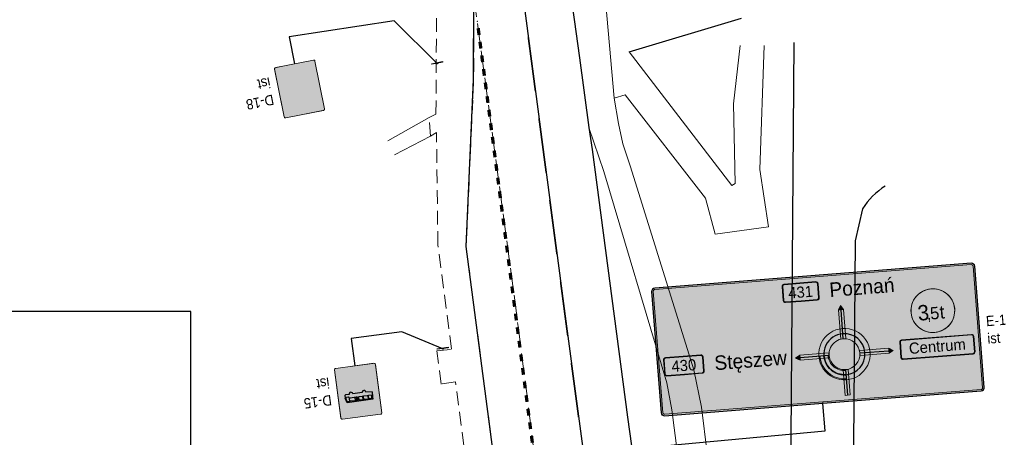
# Model space of a CAD drawing. Header units: metres. Extents: x 6420893 to 6543334, y 5684236 to 5790819.
# Tile 20 of 24: x 6421243 to 6421315, y 5790644 to 5790675. Entities that reach past the tile are written whole.
import ezdxf
from ezdxf.enums import TextEntityAlignment as Align

# ---------------------------------------------------------------- set-up
doc = ezdxf.new("R2010")
doc.units = ezdxf.units.M
doc.header["$XCLIPFRAME"] = 2
doc.linetypes.add('PRZER2-1', pattern=[3, 2, -1])
doc.linetypes.add('PRZER3-1', pattern=[4, 3, -1])
for name, color, linetype in [('gaPionowe', 7, 'Continuous'), ('gaPoziome', 7, 'Continuous'), ('zzz.gaHSDomyslna', 7, 'Continuous'), ('zzz.gaVSDodTekst', 7, 'Continuous'), ('zzz.gaVSDomyslna', 7, 'Continuous'), ('zzz.gaVSNazwa', 7, 'Continuous'), ('zzz.gaVSRamka', 7, 'Continuous'), ('zzz.gaVSStan', 7, 'Continuous'), ('zzz.gaVSWielkość', 7, 'Continuous')]:
    doc.layers.add(name, color=color, linetype=linetype)
for name, color, linetype, lineweight in [('GSLINK', 7, 'Continuous', 18), ('GSLKRW', 7, 'Continuous', 25), ('GSSKOA', 7, 'PRZER3-1', 18), ('GSSKOD', 7, 'PRZER2-1', 18)]:
    doc.layers.add(name, color=color, linetype=linetype, lineweight=lineweight)
doc.styles.add('arial', font='arial.ttf', dxfattribs={"width": 0.9, "height": 1.5})
doc.styles.add('GA-ATR-TEXT', font='arial.ttf', dxfattribs={"width": 0.9})
doc.styles.add('GA-SIGN-TEXT', font='GA_OZ_PION.ttf')
doc.styles.get("Standard").update_dxf_attribs({"font": 'arial.ttf'})
doc.dimstyles.new('GA-LEADER', dxfattribs={"dimtxt": 1, "dimasz": 1, "dimexe": 1, "dimexo": 1, "dimgap": 1, "dimtad": 1, "dimtxsty": 'Standard', "dimcen": 1, "dimadec": 0, "dimazin": 0, "dimtfac": 1, "dimtmove": 0, "dimatfit": 3, "dimfxl": 1, "dimarcsym": 0})
picture_1 = doc.add_image_def('image4.png', size_in_pixel=(1912, 1096))

# ---------------------------------------------------------------- blocks, each defined once
blk = doc.blocks.new('*U430')
at = {"layer": 'zzz.gaHSDomyslna', "color": 251}
for points in [[(-13.512, 97.058, 0.12, 0.12, 0), (-14.035, 101.023, 0.12, 0.12, 0)], [(-12.726, 91.109, 0.12, 0.12, 0), (-13.25, 95.075, 0.12, 0.12, 0)], [(-11.941, 85.161, 0.12, 0.12, 0), (-12.465, 89.127, 0.12, 0.12, 0)], [(-11.154, 79.213, 0.12, 0.12, 0), (-11.297, 80.278, 0.12, 0.12, 0), (-11.679, 83.178, 0.12, 0.12, 0)], [(-10.359, 73.266, 0.12, 0.12, 0), (-10.889, 77.231, 0.12, 0.12, 0)]]:
    blk.add_lwpolyline(points, format="xyseb", dxfattribs=at)
blk = doc.blocks.new('gaHSPos')
at = {"color": 0, "linetype": 'Continuous', "lineweight": 0}
blk.add_point((0, 0), dxfattribs=at)
blk = doc.blocks.new('*U869')
at = {"layer": 'zzz.gaHSDomyslna', "color": 251}
for points in [[(0.067, -0.496, 0.24, 0.24, 0), (0.133, -0.991, 0.24, 0.24, 0)], [(0.2, -1.487, 0.24, 0.24, 0), (0.267, -1.982, 0.24, 0.24, 0)], [(0.333, -2.478, 0.24, 0.24, 0), (0.4, -2.973, 0.24, 0.24, 0)], [(0.467, -3.469, 0.24, 0.24, 0), (0.533, -3.964, 0.24, 0.24, 0)], [(0.6, -4.46, 0.24, 0.24, 0), (0.667, -4.955, 0.24, 0.24, 0)], [(0.733, -5.451, 0.24, 0.24, 0), (0.8, -5.946, 0.24, 0.24, 0)], [(0.867, -6.442, 0.24, 0.24, 0), (0.933, -6.938, 0.24, 0.24, 0)], [(1, -7.433, 0.24, 0.24, 0), (1.067, -7.929, 0.24, 0.24, 0)], [(1.133, -8.424, 0.24, 0.24, 0), (1.2, -8.92, 0.24, 0.24, 0)], [(1.266, -9.415, 0.24, 0.24, 0), (1.333, -9.911, 0.24, 0.24, 0)], [(1.4, -10.406, 0.24, 0.24, 0), (1.466, -10.902, 0.24, 0.24, 0)], [(1.533, -11.397, 0.24, 0.24, 0), (1.6, -11.893, 0.24, 0.24, 0)], [(1.666, -12.388, 0.24, 0.24, 0), (1.733, -12.884, 0.24, 0.24, 0)], [(1.8, -13.379, 0.24, 0.24, 0), (1.866, -13.875, 0.24, 0.24, 0)], [(1.933, -14.371, 0.24, 0.24, 0), (2, -14.866, 0.24, 0.24, 0)], [(2.066, -15.362, 0.24, 0.24, 0), (2.133, -15.857, 0.24, 0.24, 0)], [(2.2, -16.353, 0.24, 0.24, 0), (2.266, -16.848, 0.24, 0.24, 0)], [(2.333, -17.344, 0.24, 0.24, 0), (2.4, -17.839, 0.24, 0.24, 0)], [(2.466, -18.335, 0.24, 0.24, 0), (2.533, -18.83, 0.24, 0.24, 0)], [(2.6, -19.326, 0.24, 0.24, 0), (2.666, -19.821, 0.24, 0.24, 0)], [(2.733, -20.317, 0.24, 0.24, 0), (2.8, -20.813, 0.24, 0.24, 0)], [(2.866, -21.308, 0.24, 0.24, 0), (2.933, -21.804, 0.24, 0.24, 0)], [(3, -22.299, 0.24, 0.24, 0), (3.066, -22.795, 0.24, 0.24, 0)], [(3.133, -23.29, 0.24, 0.24, 0), (3.2, -23.786, 0.24, 0.24, 0)], [(3.266, -24.281, 0.24, 0.24, 0), (3.333, -24.777, 0.24, 0.24, 0)], [(3.4, -25.272, 0.24, 0.24, 0), (3.466, -25.768, 0.24, 0.24, 0)], [(3.533, -26.263, 0.24, 0.24, 0), (3.599, -26.759, 0.24, 0.24, 0)], [(3.666, -27.255, 0.24, 0.24, 0), (3.733, -27.75, 0.24, 0.24, 0)], [(3.799, -28.246, 0.24, 0.24, 0), (3.866, -28.741, 0.24, 0.24, 0)], [(3.933, -29.237, 0.24, 0.24, 0), (3.999, -29.732, 0.24, 0.24, 0)], [(4.066, -30.228, 0.24, 0.24, 0), (4.133, -30.723, 0.24, 0.24, 0)], [(4.199, -31.219, 0.24, 0.24, 0), (4.266, -31.714, 0.24, 0.24, 0)], [(4.333, -32.21, 0.24, 0.24, 0), (4.399, -32.705, 0.24, 0.24, 0)], [(4.466, -33.201, 0.24, 0.24, 0), (4.533, -33.697, 0.24, 0.24, 0)], [(4.599, -34.192, 0.24, 0.24, 0), (4.666, -34.688, 0.24, 0.24, 0)], [(4.733, -35.183, 0.24, 0.24, 0), (4.799, -35.679, 0.24, 0.24, 0)], [(4.866, -36.174, 0.24, 0.24, 0), (4.933, -36.67, 0.24, 0.24, 0)], [(4.999, -37.165, 0.24, 0.24, 0), (5.066, -37.661, 0.24, 0.24, 0)], [(5.133, -38.156, 0.24, 0.24, 0), (5.199, -38.652, 0.24, 0.24, 0)], [(5.266, -39.147, 0.24, 0.24, 0), (5.333, -39.643, 0.24, 0.24, 0)], [(5.399, -40.138, 0.24, 0.24, 0), (5.466, -40.634, 0.24, 0.24, 0)], [(5.533, -41.13, 0.24, 0.24, 0), (5.599, -41.625, 0.24, 0.24, 0)], [(5.666, -42.121, 0.24, 0.24, 0), (5.733, -42.616, 0.24, 0.24, 0)], [(5.799, -43.112, 0.24, 0.24, 0), (5.866, -43.607, 0.24, 0.24, 0)], [(5.932, -44.103, 0.24, 0.24, 0), (5.999, -44.598, 0.24, 0.24, 0)]]:
    blk.add_lwpolyline(points, format="xyseb", dxfattribs=at)
at = {"color": 251}
for p in [(0, 0), (6.106, -45.391)]:
    blk.add_blockref('gaHSPos', p, dxfattribs=at)
blk = doc.blocks.new('gaVSPos')
blk.add_point((0, 0))
blk = doc.blocks.new('gaVSTVcolumn0')
at = {"color": 0, "linetype": 'ByBlock', "lineweight": -2}
for p, q in [((-400, -30), (400, -30)), ((-400, -60), (-400, -30)), ((400, -60), (-400, -60)), ((400, -30), (400, -60))]:
    blk.add_line(p, q, dxfattribs=at)
blk.add_circle((0, 0), 30, dxfattribs=at)
blk = doc.blocks.new('gaVScolumn0')
at = {"color": 0, "linetype": 'ByBlock', "lineweight": -2}
blk.add_line((0, 0), (0, 400), dxfattribs=at)
at = {"color": 7, "style": 'GA-ATR-TEXT', "width": 0.9}
blk.add_attdef('X2', text='', height=150, dxfattribs=at).set_placement((-50, 0), align=Align.BOTTOM_RIGHT)
blk = doc.blocks.new('*U1005')
at = {"layer": 'zzz.gaVSDomyslna', "true_color": 0x2e2e2e}
blk.add_hatch(color=250, dxfattribs=at).paths.add_polyline_path([(294, 730, 0.414214), (280, 744), (-280, 744, 0.414214), (-294, 730), (-294, 20, 0.414214), (-280, 6), (280, 6, 0.414214), (294, 20)])
blk = doc.blocks.new('*U1006')
at = {"layer": 'zzz.gaVSDomyslna', "color": 7, "lineweight": 0, "true_color": 0xffffff, "const_width": 6}
blk.add_lwpolyline([(280, 3), (-280, 3, -0.414214), (-297, 20), (-297, 730, -0.414214), (-280, 747), (280, 747, -0.414214), (297, 730), (297, 20, -0.414214), (280, 3, -1)], format="xyb", dxfattribs=at)
blk = doc.blocks.new('*U1007')
at = {"layer": 'zzz.gaVSDomyslna', "true_color": 0xffffff}
blk.add_hatch(color=7, dxfattribs=at).paths.add_polyline_path([(220, 440), (-220, 440), (-220, 0), (220, 0)])
blk = doc.blocks.new('*U1008')
at = {"layer": 'zzz.gaVSDomyslna', "linetype": 'ByBlock', "lineweight": -2, "true_color": 0x000000}
h = blk.add_hatch(color=18, dxfattribs=at)
h.paths.add_polyline_path([(290, 110), (265, 210), (-286.25, 210), (-290, 150), (-290, 50), (-160, 40, 1), (-80, 40), (120, 40, 1), (200, 40), (276.25, 40), (290, 50)])
h.paths.add_polyline_path([(30, 120), (30, 190), (50, 190), (50, 120)], flags=16)
h.paths.add_polyline_path([(0, 120), (-70, 120), (-80, 125), (-80, 185), (-70, 190), (0, 190), (10, 185), (10, 125)], flags=16)
h.paths.add_polyline_path([(60, 120), (60, 190), (80, 190), (80, 120)], flags=16)
h.paths.add_polyline_path([(90, 125), (90, 185), (100, 190), (190, 190), (200, 185), (200, 125), (190, 120), (100, 120)], flags=16)
h.paths.add_polyline_path([(-90, 125), (-100, 120), (-180, 120), (-190, 125), (-190, 185), (-180, 190), (-100, 190), (-90, 185)], flags=16)
h.paths.add_polyline_path([(210, 100), (210, 185), (220, 190), (259.692, 190), (279.685, 110.03), (260, 90), (220, 90)], flags=16)
h.paths.add_polyline_path([(-200, 125), (-205, 120), (-270, 120), (-275, 125), (-270.135, 185), (-264.713, 190), (-205, 190), (-200, 185)], flags=16)
at = {"layer": 'zzz.gaVSDomyslna', "color": 18, "linetype": 'ByBlock', "lineweight": -2, "true_color": 0x000000}
for p, q in [((-290, 150), (-286.25, 210)), ((-286.25, 210), (265, 210)), ((-268.108, 210), (-263.108, 210)), ((265, 210), (290, 110)), ((-290, 50), (-290, 150)), ((-290, 50), (-160, 40)), ((-270.135, 185), (-275, 125)), ((-270, 120), (-275, 125)), ((-270.135, 185), (-264.713, 190)), ((-270, 120), (-205, 120)), ((-264.713, 190), (-205, 190)), ((-205, 190), (-200, 185)), ((-200, 125), (-205, 120)), ((-200, 125), (-200, 185)), ((-190, 185), (-180, 190)), ((-190, 125), (-190, 185)), ((-190, 125), (-180, 120)), ((-180, 190), (-100, 190)), ((-180, 120), (-100, 120)), ((-100, 190), (-90, 185)), ((-90, 125), (-100, 120)), ((-90, 125), (-90, 185)), ((-70, 190), (-80, 185)), ((-80, 185), (-80, 125)), ((-80, 125), (-70, 120)), ((-80, 40), (120, 40)), ((-70, 190), (0, 190)), ((-70, 120), (0, 120)), ((0, 190), (10, 185)), ((0, 120), (10, 125)), ((10, 125), (10, 185)), ((30, 190), (50, 190)), ((30, 120), (30, 190)), ((30, 120), (50, 120)), ((50, 120), (50, 190)), ((60, 190), (80, 190)), ((60, 120), (60, 190)), ((60, 120), (80, 120)), ((80, 190), (80, 120)), ((100, 190), (90, 185)), ((90, 125), (90, 185)), ((90, 125), (100, 120)), ((100, 190), (190, 190)), ((100, 120), (190, 120)), ((200, 185), (190, 190)), ((190, 120), (200, 125)), ((200, 185), (200, 125)), ((200, 40), (276.25, 40)), ((210, 185), (220, 190)), ((210, 100), (210, 185)), ((210, 100), (220, 90)), ((220, 190), (259.692, 190)), ((260, 90), (220, 90)), ((259.692, 190), (279.685, 110.03)), ((279.685, 110.03), (260, 90)), ((276.25, 40), (290, 50)), ((290, 50), (290, 110))]:
    blk.add_line(p, q, dxfattribs=at)
for centre in [(-120, 40), (160, 40)]:
    blk.add_arc(centre, 40, 179.999848, 0, dxfattribs=at)
blk = doc.blocks.new('*U1009')
at = {"layer": 'zzz.gaVSDomyslna', "color": 7, "linetype": 'Continuous', "lineweight": 0}
blk.add_lwpolyline([(280, 0), (-280, 0, -0.414214), (-300, 20), (-300, 730, -0.414214), (-280, 750), (280, 750, -0.414214), (300, 730), (300, 20, -0.414214)], format="xyb", close=True, dxfattribs=at)
blk = doc.blocks.new('*U1010')
at = {"layer": 'zzz.gaVSDomyslna', "color": 7, "true_color": 0xffffff}
for name, p in [('*U1006', (0, 0)), ('*U1007', (0, 230))]:
    blk.add_blockref(name, p, dxfattribs=at)
at = {"layer": 'zzz.gaVSDomyslna', "color": 250, "true_color": 0x2e2e2e}
blk.add_blockref('*U1005', (0, 0), dxfattribs=at)
at = {"layer": 'zzz.gaVSDomyslna', "color": 18, "true_color": 0x000000, "xscale": 0.6875, "yscale": 0.6875}
blk.add_blockref('*U1008', (0, 374.375), dxfattribs=at)
at = {"layer": 'zzz.gaVSRamka', "color": 7}
blk.add_blockref('*U1009', (0, 0), dxfattribs=at)
blk = doc.blocks.new('*U1004')
at = {"layer": 'zzz.gaVSDomyslna'}
blk.add_blockref('*U1010', (0, 0), dxfattribs=at)
at = {"layer": 'zzz.gaVSDodTekst', "style": 'arial', "flags": 1}
blk.add_attdef('Addtext', text='', height=1, dxfattribs=at).set_placement((0, 0), align=Align.MIDDLE_LEFT)
at = {"layer": 'zzz.gaVSDomyslna', "style": 'arial', "flags": 1}
for tag in ['Height', 'Width', 'Position', 'Route', 'ItemNo', 'ID']:
    blk.add_attdef(tag, text='', height=1, dxfattribs=at).set_placement((0, 0), align=Align.MIDDLE_LEFT)
at = {"layer": 'zzz.gaVSNazwa', "color": 0, "style": 'GA-ATR-TEXT', "width": 0.9}
blk.add_attdef('Name', text='', height=150, dxfattribs=at).set_placement((400, 450), align=Align.MIDDLE_LEFT)
at = {"layer": 'zzz.gaVSStan', "color": 0, "style": 'GA-ATR-TEXT', "width": 0.9}
blk.add_attdef('State', text='', height=150, dxfattribs=at).set_placement((400, 195), align=Align.MIDDLE_LEFT)
at = {"layer": 'zzz.gaVSWielkość', "style": 'arial', "flags": 1}
blk.add_attdef('Size', text='', height=1, dxfattribs=at).set_placement((0, 0), align=Align.MIDDLE_LEFT)
blk = doc.blocks.new('*U1025')
at = {"layer": 'zzz.gaVSDomyslna', "true_color": 0x2c2c2c}
h = blk.add_hatch(color=250, dxfattribs=at)
edge = h.paths.add_edge_path()
edge.add_line((0, 0), (-2316, 0))
edge.add_arc((-2316, 50), 50, 180, 270, ccw=False)
edge.add_line((-2366, 50), (-2366, 1828))
edge.add_arc((-2316, 1828), 50, 90, 180, ccw=False)
edge.add_line((-2316, 1878), (2316, 1878))
edge.add_arc((2316, 1828), 50, 360, 90, ccw=False)
edge.add_line((2366, 1828), (2366, 50))
edge.add_arc((2316, 50), 50, 270, 0, ccw=False)
edge.add_line((2316, 0), (0, 0))
edge.add_line((0, 0), (0, 0))
at = {"layer": 'zzz.gaVSDomyslna', "true_color": 0xffffff}
h = blk.add_hatch(color=7, dxfattribs=at)
edge = h.paths.add_edge_path()
edge.add_line((0, 5), (0, 25))
edge.add_line((0, 25), (2316, 25))
edge.add_arc((2316, 50), 25, 270, 0)
edge.add_line((2341, 50), (2341, 1828))
edge.add_arc((2316, 1828), 25, 360, 90)
edge.add_line((2316, 1853), (-2316, 1853))
edge.add_arc((-2316, 1828), 25, 90, 180)
edge.add_line((-2341, 1828), (-2341, 50))
edge.add_arc((-2316, 50), 25, 180, 270)
edge.add_line((-2316, 25), (0, 25))
edge.add_line((0, 25), (0, 5))
edge.add_line((0, 5), (-2316, 5))
edge.add_arc((-2316, 50), 45, 180, 270, ccw=False)
edge.add_line((-2361, 50), (-2361, 1828))
edge.add_arc((-2316, 1828), 45, 90, 180, ccw=False)
edge.add_line((-2316, 1873), (2316, 1873))
edge.add_arc((2316, 1828), 45, 360, 90, ccw=False)
edge.add_line((2361, 1828), (2361, 50))
edge.add_arc((2316, 50), 45, 270, 0, ccw=False)
edge.add_line((2316, 5), (0, 5))
edge.add_line((0, 5), (0, 5))
at = {"layer": 'zzz.gaVSDomyslna', "color": 250, "lineweight": 0, "true_color": 0x2c2c2c}
blk.add_lwpolyline([(0, 0), (-2316, 0, -0.414214), (-2366, 50), (-2366, 1828, -0.414214), (-2316, 1878), (2316, 1878, -0.414214), (2366, 1828), (2366, 50, -0.414214), (2316, 0), (0, 0)], format="xyb", close=True, dxfattribs=at)
at = {"layer": 'zzz.gaVSDomyslna', "color": 7, "lineweight": 0, "true_color": 0xffffff}
blk.add_lwpolyline([(0, 5), (0, 25), (2316, 25, 0.414214), (2341, 50), (2341, 1828, 0.414214), (2316, 1853), (-2316, 1853, 0.414214), (-2341, 1828), (-2341, 50, 0.414214), (-2316, 25), (0, 25), (0, 5), (-2316, 5, -0.414214), (-2361, 50), (-2361, 1828, -0.414214), (-2316, 1873), (2316, 1873, -0.414214), (2361, 1828), (2361, 50, -0.414214), (2316, 5), (0, 5)], format="xyb", close=True, dxfattribs=at)
at = {"layer": 'zzz.gaVSRamka', "color": 7, "lineweight": 0}
blk.add_lwpolyline([(0, 0), (-2316, 0, -0.414214), (-2366, 50), (-2366, 1828, -0.414214), (-2316, 1878), (2316, 1878, -0.414214), (2366, 1828), (2366, 50, -0.414214), (2316, 0), (0, 0)], format="xyb", dxfattribs=at)
blk = doc.blocks.new('*U1022')
at = {"layer": 'zzz.gaVSDomyslna', "true_color": 0xffffff}
blk.add_hatch(color=7, dxfattribs=at).paths.add_polyline_path([(0, 0.866667), (-0.5, 0), (0.5, 0)])
at = {"layer": 'zzz.gaVSDomyslna', "color": 7, "lineweight": 0, "true_color": 0xffffff}
blk.add_lwpolyline([(0, 0), (0.5, 0), (0, 0.866667), (-0.5, 0), (0, 0)], dxfattribs=at)
blk = doc.blocks.new('*U1023')
at = {"layer": 'zzz.gaVSDomyslna', "true_color": 0xffffff}
blk.add_hatch(color=7, dxfattribs=at).paths.add_polyline_path([(0, 0.866667), (-0.5, 0), (0.5, 0)])
at = {"layer": 'zzz.gaVSDomyslna', "color": 7, "lineweight": 0, "true_color": 0xffffff}
blk.add_lwpolyline([(0, 0), (0.5, 0), (0, 0.866667), (-0.5, 0), (0, 0)], dxfattribs=at)
blk = doc.blocks.new('*U1024')
at = {"layer": 'zzz.gaVSDomyslna', "true_color": 0xffffff}
blk.add_hatch(color=7, dxfattribs=at).paths.add_polyline_path([(0, 0.866667), (-0.5, 0), (0.5, 0)])
at = {"layer": 'zzz.gaVSDomyslna', "color": 7, "lineweight": 0, "true_color": 0xffffff}
blk.add_lwpolyline([(0, 0), (0.5, 0), (0, 0.866667), (-0.5, 0), (0, 0)], dxfattribs=at)
blk = doc.blocks.new('*U1014')
at = {"layer": 'zzz.gaVSDomyslna', "true_color": 0xe2e2e2}
h = blk.add_hatch(color=254, dxfattribs=at)
edge = h.paths.add_edge_path()
edge.add_line((0, 0), (-259, 0))
edge.add_arc((-259, 30), 30, 180, 270, ccw=False)
edge.add_line((-289, 30), (-289, 240))
edge.add_arc((-259, 240), 30, 90, 180, ccw=False)
edge.add_line((-259, 270), (259, 270))
edge.add_arc((259, 240), 30, 360, 90, ccw=False)
edge.add_line((289, 240), (289, 30))
edge.add_arc((259, 30), 30, 270, 0, ccw=False)
edge.add_line((259, 0), (0, 0))
edge.add_line((0, 0), (0, 0))
at = {"layer": 'zzz.gaVSDomyslna', "true_color": 0x000000}
h = blk.add_hatch(color=18, dxfattribs=at)
edge = h.paths.add_edge_path()
edge.add_line((0, 0), (0, 9))
edge.add_line((0, 9), (259, 9))
edge.add_arc((259, 30), 21, 270, 0)
edge.add_line((280, 30), (280, 240))
edge.add_arc((259, 240), 21, 360, 90)
edge.add_line((259, 261), (-259, 261))
edge.add_arc((-259, 240), 21, 90, 180)
edge.add_line((-280, 240), (-280, 30))
edge.add_arc((-259, 30), 21, 180, 270)
edge.add_line((-259, 9), (0, 9))
edge.add_line((0, 9), (0, 0))
edge.add_line((0, 0), (-259, 0))
edge.add_arc((-259, 30), 30, 180, 270, ccw=False)
edge.add_line((-289, 30), (-289, 240))
edge.add_arc((-259, 240), 30, 90, 180, ccw=False)
edge.add_line((-259, 270), (259, 270))
edge.add_arc((259, 240), 30, 360, 90, ccw=False)
edge.add_line((289, 240), (289, 30))
edge.add_arc((259, 30), 30, 270, 0, ccw=False)
edge.add_line((259, 0), (0, 0))
edge.add_line((0, 0), (0, 0))
at = {"layer": 'zzz.gaVSDomyslna', "color": 254, "lineweight": 0, "true_color": 0xe2e2e2}
blk.add_lwpolyline([(0, 0), (-259, 0, -0.414214), (-289, 30), (-289, 240, -0.414214), (-259, 270), (259, 270, -0.414214), (289, 240), (289, 30, -0.414214), (259, 0), (0, 0)], format="xyb", close=True, dxfattribs=at)
at = {"layer": 'zzz.gaVSDomyslna', "color": 18, "lineweight": 0, "true_color": 0x000000}
blk.add_lwpolyline([(0, 0), (0, 9), (259, 9, 0.414214), (280, 30), (280, 240, 0.414214), (259, 261), (-259, 261, 0.414214), (-280, 240), (-280, 30, 0.414214), (-259, 9), (0, 9), (0, 0), (-259, 0, -0.414214), (-289, 30), (-289, 240, -0.414214), (-259, 270), (259, 270, -0.414214), (289, 240), (289, 30, -0.414214), (259, 0), (0, 0)], format="xyb", close=True, dxfattribs=at)
at = {"layer": 'zzz.gaVSDomyslna', "color": 18, "true_color": 0x000000, "style": 'GA-SIGN-TEXT'}
blk.add_text('430', height=162, dxfattribs=at).set_placement((0, 135), align=Align.MIDDLE_CENTER)
blk = doc.blocks.new('*U1013')
at = {"layer": 'zzz.gaVSDomyslna', "color": 0}
blk.add_blockref('*U1014', (-600.5, 0), dxfattribs=at)
at = {"layer": 'zzz.gaVSDomyslna', "color": 7, "true_color": 0xffffff, "style": 'GA-SIGN-TEXT'}
blk.add_text('Stęszew', height=210, dxfattribs=at).set_placement((-153.5, 135), align=Align.MIDDLE_LEFT)
blk = doc.blocks.new('*U1017')
at = {"layer": 'zzz.gaVSDomyslna', "true_color": 0xe2e2e2}
h = blk.add_hatch(color=254, dxfattribs=at)
edge = h.paths.add_edge_path()
edge.add_line((0, 0), (-233, 0))
edge.add_arc((-233, 30), 30, 180, 270, ccw=False)
edge.add_line((-263, 30), (-263, 240))
edge.add_arc((-233, 240), 30, 90, 180, ccw=False)
edge.add_line((-233, 270), (233, 270))
edge.add_arc((233, 240), 30, 360, 90, ccw=False)
edge.add_line((263, 240), (263, 30))
edge.add_arc((233, 30), 30, 270, 0, ccw=False)
edge.add_line((233, 0), (0, 0))
edge.add_line((0, 0), (0, 0))
at = {"layer": 'zzz.gaVSDomyslna', "true_color": 0x000000}
h = blk.add_hatch(color=18, dxfattribs=at)
edge = h.paths.add_edge_path()
edge.add_line((0, 0), (0, 9))
edge.add_line((0, 9), (233, 9))
edge.add_arc((233, 30), 21, 270, 0)
edge.add_line((254, 30), (254, 240))
edge.add_arc((233, 240), 21, 360, 90)
edge.add_line((233, 261), (-233, 261))
edge.add_arc((-233, 240), 21, 90, 180)
edge.add_line((-254, 240), (-254, 30))
edge.add_arc((-233, 30), 21, 180, 270)
edge.add_line((-233, 9), (0, 9))
edge.add_line((0, 9), (0, 0))
edge.add_line((0, 0), (-233, 0))
edge.add_arc((-233, 30), 30, 180, 270, ccw=False)
edge.add_line((-263, 30), (-263, 240))
edge.add_arc((-233, 240), 30, 90, 180, ccw=False)
edge.add_line((-233, 270), (233, 270))
edge.add_arc((233, 240), 30, 360, 90, ccw=False)
edge.add_line((263, 240), (263, 30))
edge.add_arc((233, 30), 30, 270, 0, ccw=False)
edge.add_line((233, 0), (0, 0))
edge.add_line((0, 0), (0, 0))
at = {"layer": 'zzz.gaVSDomyslna', "color": 254, "lineweight": 0, "true_color": 0xe2e2e2}
blk.add_lwpolyline([(0, 0), (-233, 0, -0.414214), (-263, 30), (-263, 240, -0.414214), (-233, 270), (233, 270, -0.414214), (263, 240), (263, 30, -0.414214), (233, 0), (0, 0)], format="xyb", close=True, dxfattribs=at)
at = {"layer": 'zzz.gaVSDomyslna', "color": 18, "lineweight": 0, "true_color": 0x000000}
blk.add_lwpolyline([(0, 0), (0, 9), (233, 9, 0.414214), (254, 30), (254, 240, 0.414214), (233, 261), (-233, 261, 0.414214), (-254, 240), (-254, 30, 0.414214), (-233, 9), (0, 9), (0, 0), (-233, 0, -0.414214), (-263, 30), (-263, 240, -0.414214), (-233, 270), (233, 270, -0.414214), (263, 240), (263, 30, -0.414214), (233, 0), (0, 0)], format="xyb", close=True, dxfattribs=at)
at = {"layer": 'zzz.gaVSDomyslna', "color": 18, "true_color": 0x000000, "style": 'GA-SIGN-TEXT'}
blk.add_text('431', height=162, dxfattribs=at).set_placement((0, 135), align=Align.MIDDLE_CENTER)
blk = doc.blocks.new('*U1016')
at = {"layer": 'zzz.gaVSDomyslna', "color": 0}
blk.add_blockref('*U1017', (-555.875, 0), dxfattribs=at)
at = {"layer": 'zzz.gaVSDomyslna', "color": 7, "true_color": 0xffffff, "style": 'GA-SIGN-TEXT'}
blk.add_text('Poznań', height=210, dxfattribs=at).set_placement((-134.875, 135), align=Align.MIDDLE_LEFT)
blk = doc.blocks.new('*U1020')
at = {"layer": 'zzz.gaVSDomyslna', "true_color": 0xffffff}
h = blk.add_hatch(color=7, dxfattribs=at)
edge = h.paths.add_edge_path()
edge.add_line((0, 0), (-512, 0))
edge.add_arc((-512, 30), 30, 180, 270, ccw=False)
edge.add_line((-542, 30), (-542, 258))
edge.add_arc((-512, 258), 30, 90, 180, ccw=False)
edge.add_line((-512, 288), (512, 288))
edge.add_arc((512, 258), 30, 360, 90, ccw=False)
edge.add_line((542, 258), (542, 30))
edge.add_arc((512, 30), 30, 270, 0, ccw=False)
edge.add_line((512, 0), (0, 0))
edge.add_line((0, 0), (0, 0))
h = blk.add_hatch(color=7, dxfattribs=at)
edge = h.paths.add_edge_path()
edge.add_line((0, 0), (0, 9))
edge.add_line((0, 9), (512, 9))
edge.add_arc((512, 30), 21, 270, 0)
edge.add_line((533, 30), (533, 258))
edge.add_arc((512, 258), 21, 360, 90)
edge.add_line((512, 279), (-512, 279))
edge.add_arc((-512, 258), 21, 90, 180)
edge.add_line((-533, 258), (-533, 30))
edge.add_arc((-512, 30), 21, 180, 270)
edge.add_line((-512, 9), (0, 9))
edge.add_line((0, 9), (0, 0))
edge.add_line((0, 0), (-512, 0))
edge.add_arc((-512, 30), 30, 180, 270, ccw=False)
edge.add_line((-542, 30), (-542, 258))
edge.add_arc((-512, 258), 30, 90, 180, ccw=False)
edge.add_line((-512, 288), (512, 288))
edge.add_arc((512, 258), 30, 360, 90, ccw=False)
edge.add_line((542, 258), (542, 30))
edge.add_arc((512, 30), 30, 270, 0, ccw=False)
edge.add_line((512, 0), (0, 0))
edge.add_line((0, 0), (0, 0))
at = {"layer": 'zzz.gaVSDomyslna', "color": 7, "lineweight": 0, "true_color": 0xffffff}
for points in [[(0, 0), (-512, 0, -0.414214), (-542, 30), (-542, 258, -0.414214), (-512, 288), (512, 288, -0.414214), (542, 258), (542, 30, -0.414214), (512, 0), (0, 0)], [(0, 0), (0, 9), (512, 9, 0.414214), (533, 30), (533, 258, 0.414214), (512, 279), (-512, 279, 0.414214), (-533, 258), (-533, 30, 0.414214), (-512, 9), (0, 9), (0, 0), (-512, 0, -0.414214), (-542, 30), (-542, 258, -0.414214), (-512, 288), (512, 288, -0.414214), (542, 258), (542, 30, -0.414214), (512, 0), (0, 0)]]:
    blk.add_lwpolyline(points, format="xyb", close=True, dxfattribs=at)
at = {"layer": 'zzz.gaVSDomyslna', "color": 250, "true_color": 0x2e2e2e, "style": 'GA-SIGN-TEXT'}
blk.add_text('Centrum', height=162, dxfattribs=at).set_placement((0, 153), align=Align.MIDDLE_CENTER)
blk = doc.blocks.new('*U1019')
at = {"layer": 'zzz.gaVSDomyslna', "color": 0}
blk.add_blockref('*U1020', (0, 0), dxfattribs=at)
blk = doc.blocks.new('*U1012')
at = {"layer": 'zzz.gaVSDomyslna', "true_color": 0xffffff}
for points in [[(-38, 920), (-38, 1345), (37, 1345), (37, 920)], [(-225, 658), (-650, 658), (-650, 732), (-225, 732)], [(225, 732), (650, 732), (650, 658), (225, 658)], [(-38, 95), (-38, 470), (37, 470), (37, 95)]]:
    blk.add_hatch(color=7, dxfattribs=at).paths.add_polyline_path(points)
h = blk.add_hatch(color=7, dxfattribs=at)
edge = h.paths.add_edge_path()
edge.add_arc((0, 695), 225, 270, 90)
edge.add_arc((0, 695), 225, 90, 270)
edge.add_line((0, 470), (0, 320))
edge.add_arc((0, 695), 375, 90, 270, ccw=False)
edge.add_arc((0, 695), 375, 270, 90, ccw=False)
edge.add_line((0, 320), (0, 470))
at = {"layer": 'zzz.gaVSDomyslna', "true_color": 0x2c2c2c}
h = blk.add_hatch(color=250, dxfattribs=at)
edge = h.paths.add_edge_path()
edge.add_arc((0, 695), 360, 180, 270, ccw=False)
edge.add_line((-360, 695), (-240, 695))
edge.add_arc((0, 695), 240, 180, 270)
edge.add_line((0, 455), (0, 335))
at = {"layer": 'zzz.gaVSDomyslna', "color": 7, "lineweight": 0, "true_color": 0xffffff}
for points in [[(-38, 920), (-38, 1345), (37, 1345), (37, 920)], [(-225, 658), (-650, 658), (-650, 732), (-225, 732)], [(225, 732), (650, 732), (650, 658), (225, 658)], [(-38, 95), (-38, 470), (37, 470), (37, 95)]]:
    blk.add_lwpolyline(points, close=True, dxfattribs=at)
at = {"layer": 'zzz.gaVSDomyslna'}
for points in [[(0, 920), (0, 1345)], [(-225, 695), (-650, 695)], [(225, 695), (650, 695)], [(0, 95), (0, 470)]]:
    blk.add_lwpolyline(points, dxfattribs=at)
at = {"layer": 'zzz.gaVSDomyslna', "color": 7, "lineweight": 0, "true_color": 0xffffff}
blk.add_lwpolyline([(0, 470, 1), (0, 920, 1), (0, 470), (0, 320, -1), (0, 1070, -1), (0, 320)], format="xyb", close=True, dxfattribs=at)
at = {"layer": 'zzz.gaVSDomyslna'}
for points in [[(0, 395, 1), (0, 995, 1), (0, 395, 1)], [(0, 395, -0.414214), (-300, 695)]]:
    blk.add_lwpolyline(points, format="xyb", dxfattribs=at)
at = {"layer": 'zzz.gaVSDomyslna', "color": 250, "lineweight": 0, "true_color": 0x2c2c2c}
blk.add_lwpolyline([(0, 335, -0.414214), (-360, 695), (-240, 695, 0.414214), (0, 455)], format="xyb", close=True, dxfattribs=at)
at = {"layer": 'zzz.gaVSDomyslna'}
for name, p in [('*U1016', (-12, 1513)), ('*U1013', (-1750, 579)), ('*U1019', (1360, 551))]:
    blk.add_blockref(name, p, dxfattribs=at)
at = {"layer": 'zzz.gaVSDomyslna', "color": 7, "true_color": 0xffffff, "xscale": 75, "yscale": 75}
blk.add_blockref('*U1023', (0, 1345), dxfattribs=at)
for name, p, rotation in [('*U1022', (-650, 695), 90), ('*U1024', (650, 695), 270)]:
    blk.add_blockref(name, p, dxfattribs=dict(at, rotation=rotation))
blk = doc.blocks.new('*U1011')
at = {"layer": 'zzz.gaVSDomyslna'}
for name, p in [('*U1025', (0, 0)), ('*U1012', (369, 0))]:
    blk.add_blockref(name, p, dxfattribs=at)
at = {"layer": 'zzz.gaVSDodTekst', "style": 'arial', "flags": 1}
blk.add_attdef('Addtext', text='', height=1, dxfattribs=at).set_placement((0, 0), align=Align.MIDDLE_LEFT)
at = {"layer": 'zzz.gaVSDomyslna', "style": 'arial', "flags": 1}
for tag in ['Height', 'Width', 'Position', 'Route', 'ItemNo', 'ID']:
    blk.add_attdef(tag, text='', height=1, dxfattribs=at).set_placement((0, 0), align=Align.MIDDLE_LEFT)
at = {"layer": 'zzz.gaVSNazwa', "color": 0, "style": 'GA-ATR-TEXT', "width": 0.9}
blk.add_attdef('Name', text='', height=150, dxfattribs=at).set_placement((2466, 1014), align=Align.MIDDLE_LEFT)
at = {"layer": 'zzz.gaVSStan', "color": 0, "style": 'GA-ATR-TEXT', "width": 0.9}
blk.add_attdef('State', text='', height=150, dxfattribs=at).set_placement((2466, 759), align=Align.MIDDLE_LEFT)
at = {"layer": 'zzz.gaVSWielkość', "style": 'arial', "flags": 1}
blk.add_attdef('Size', text='', height=1, dxfattribs=at).set_placement((0, 0), align=Align.MIDDLE_LEFT)
blk = doc.blocks.new('*U1027')
at = {"layer": 'zzz.gaVSDomyslna', "linetype": 'ByBlock', "lineweight": -2, "true_color": 0x4c4c4c}
h = blk.add_hatch(color=251, dxfattribs=at)
h.paths.add_polyline_path([(-400, 400, 1), (400, 400, 1)])
h.paths.add_polyline_path([(320, 400, -1), (-320, 400, -1)], flags=16)
at = {"layer": 'zzz.gaVSDomyslna', "color": 251, "lineweight": 0, "true_color": 0x4c4c4c}
blk.add_lwpolyline([(0, 800, -1), (0, 0, -1), (0, 800, -2.58748)], format="xyb", dxfattribs=at)
blk = doc.blocks.new('*U1028')
at = {"layer": 'zzz.gaVSDomyslna', "true_color": 0xffffff}
blk.add_hatch(color=7, dxfattribs=at).paths.add_polyline_path([(320, 400, 1), (-320, 400, 1)])
blk = doc.blocks.new('*U1029')
at = {"layer": 'zzz.gaVSDomyslna', "color": 18, "lineweight": 0, "true_color": 0x000000, "style": 'GA-SIGN-TEXT'}
blk.add_text('t', height=240, dxfattribs=at).set_placement((120, 240))
blk = doc.blocks.new('*U1030')
at = {"layer": 'zzz.gaVSDomyslna', "color": 7, "linetype": 'Continuous', "lineweight": 0}
blk.add_circle((0, 400), 400, dxfattribs=at)
blk = doc.blocks.new('*U1031')
at = {"layer": 'zzz.gaVSDomyslna', "color": 251, "true_color": 0x4c4c4c}
blk.add_blockref('*U1027', (0, 0), dxfattribs=at)
at = {"layer": 'zzz.gaVSDomyslna', "color": 7, "true_color": 0xffffff}
blk.add_blockref('*U1028', (0, 0), dxfattribs=at)
at = {"layer": 'zzz.gaVSDomyslna', "color": 18, "true_color": 0x000000}
blk.add_blockref('*U1029', (0, 0), dxfattribs=at)
at = {"layer": 'zzz.gaVSRamka', "color": 7}
blk.add_blockref('*U1030', (0, 0), dxfattribs=at)
at = {"layer": 'zzz.gaVSDomyslna', "color": 18, "true_color": 0x000000, "style": 'GA-SIGN-TEXT'}
blk.add_text('3', height=280, dxfattribs=at).set_placement((-72, 240), align=Align.RIGHT)
for s, p in [('5', (-54, 240)), (',', (-121, 240))]:
    blk.add_text(s, height=224, dxfattribs=at).set_placement(p)
blk = doc.blocks.new('*U1026')
at = {"layer": 'zzz.gaVSDomyslna'}
blk.add_blockref('*U1031', (0, 0), dxfattribs=at)
blk = doc.blocks.new('*U1094')
at = {"layer": 'zzz.gaVSDomyslna', "true_color": 0x2e2e2e}
blk.add_hatch(color=250, dxfattribs=at).paths.add_polyline_path([(294, 730, 0.414214), (280, 744), (-280, 744, 0.414214), (-294, 730), (-294, 20, 0.414214), (-280, 6), (280, 6, 0.414214), (294, 20)])
blk = doc.blocks.new('*U1095')
at = {"layer": 'zzz.gaVSDomyslna', "color": 7, "lineweight": 0, "true_color": 0xffffff, "const_width": 6}
blk.add_lwpolyline([(280, 3), (-280, 3, -0.414214), (-297, 20), (-297, 730, -0.414214), (-280, 747), (280, 747, -0.414214), (297, 730), (297, 20, -0.414214), (280, 3, -1)], format="xyb", dxfattribs=at)
blk = doc.blocks.new('*U1096')
at = {"layer": 'zzz.gaVSDomyslna', "true_color": 0xffffff}
h = blk.add_hatch(color=7, dxfattribs=at)
h.paths.add_polyline_path([(168.75, 362.5, 0.414214), (86.25, 445), (-150, 445), (-150, 0), (-67.5, 0), (-67.5, 130), (86.25, 130, 0.414214), (168.75, 212.5)])
h.paths.add_polyline_path([(86.25, 219.531), (80, 212.5), (-67.5, 212.5), (-67.5, 362.5), (75, 362.5), (86.25, 349.375)], flags=16)
blk = doc.blocks.new('*U1097')
at = {"layer": 'zzz.gaVSDomyslna', "color": 7, "linetype": 'Continuous', "lineweight": 0}
blk.add_lwpolyline([(280, 0), (-280, 0, -0.414214), (-300, 20), (-300, 730, -0.414214), (-280, 750), (280, 750, -0.414214), (300, 730), (300, 20, -0.414214)], format="xyb", close=True, dxfattribs=at)
blk = doc.blocks.new('*U1098')
at = {"layer": 'zzz.gaVSDomyslna', "true_color": 0xffffff}
blk.add_hatch(color=7, dxfattribs=at).paths.add_polyline_path([(100, 20), (0, 20), (0, -20), (100, -20), (100, -50), (186.603, 0), (100, 50)])
blk = doc.blocks.new('*U1099')
at = {"layer": 'zzz.gaVSDomyslna', "color": 7, "true_color": 0xffffff}
for name, p in [('*U1095', (0, 0)), ('*U1096', (0, 230))]:
    blk.add_blockref(name, p, dxfattribs=at)
at = {"layer": 'zzz.gaVSDomyslna', "color": 250, "true_color": 0x2e2e2e}
blk.add_blockref('*U1094', (0, 0), dxfattribs=at)
at = {"layer": 'zzz.gaVSDomyslna', "color": 7, "true_color": 0xffffff, "xscale": -1}
blk.add_blockref('*U1098', (-68, 116), dxfattribs=at)
at = {"layer": 'zzz.gaVSRamka', "color": 7}
blk.add_blockref('*U1097', (0, 0), dxfattribs=at)
blk = doc.blocks.new('*U1093')
at = {"layer": 'zzz.gaVSDomyslna'}
blk.add_blockref('*U1099', (0, 0), dxfattribs=at)
at = {"layer": 'zzz.gaVSDodTekst', "style": 'arial', "flags": 1}
blk.add_attdef('Addtext', text='', height=1, dxfattribs=at).set_placement((0, 0), align=Align.MIDDLE_LEFT)
at = {"layer": 'zzz.gaVSDomyslna', "style": 'arial', "flags": 1}
for tag in ['Height', 'Width', 'Position', 'Route', 'ItemNo', 'ID']:
    blk.add_attdef(tag, text='', height=1, dxfattribs=at).set_placement((0, 0), align=Align.MIDDLE_LEFT)
at = {"layer": 'zzz.gaVSNazwa', "color": 0, "style": 'GA-ATR-TEXT', "width": 0.9}
blk.add_attdef('Name', text='', height=150, dxfattribs=at).set_placement((400, 450), align=Align.MIDDLE_LEFT)
at = {"layer": 'zzz.gaVSStan', "color": 0, "style": 'GA-ATR-TEXT', "width": 0.9}
blk.add_attdef('State', text='', height=150, dxfattribs=at).set_placement((400, 195), align=Align.MIDDLE_LEFT)
at = {"layer": 'zzz.gaVSWielkość', "style": 'arial', "flags": 1}
blk.add_attdef('Size', text='', height=1, dxfattribs=at).set_placement((0, 0), align=Align.MIDDLE_LEFT)

msp = doc.modelspace()

# ---------------------------------------------------------------- linework, layer by layer
at = {"elevation": 10.18}
msp.add_lwpolyline([(6421287.49, 5790672.51), (6421295.694, 5790674.963)], dxfattribs=at)
at = {"layer": 'Defpoints', "color": 1}
msp.add_lwpolyline([(6421267.889, 5790763.798), (6421274.656, 5790715.119), (6421282.876, 5790652.848), (6421289.916, 5790600.182), (6421293.198, 5790578.034), (6421298.254, 5790549.686)], dxfattribs=at)
at = {"layer": 'GSLINK', "linetype": 'Continuous', "lineweight": 18, "elevation": 10.18}
for points in [[(6421286.4, 5790669.13), (6421285.63, 5790677.92), (6421283.1, 5790677.69)], [(6421286.4, 5790669.13), (6421287.21, 5790669.36), (6421293.06, 5790661.83), (6421293.77, 5790659.2), (6421297.67, 5790659.72), (6421297.04, 5790663.91), (6421297.35, 5790672.96)], [(6421287.49, 5790672.51), (6421295, 5790662.75), (6421295.23, 5790662.9), (6421295.12, 5790668.7), (6421295.61, 5790672.96)], [(6421286.4, 5790669.13), (6421286.72, 5790667.27), (6421287.04, 5790665.78), (6421287.6, 5790664.1), (6421292.22, 5790649.31), (6421292.78, 5790646.58), (6421294.44, 5790633.16), (6421295.12, 5790628.98)], [(6421269.88, 5790666), (6421272.91, 5790667.7)], [(6421284.56, 5790666.97), (6421285.65, 5790663.78), (6421290.26, 5790648.36), (6421290.62, 5790646.38), (6421292.37, 5790632.9), (6421292.86, 5790629.23)], [(6421270.38, 5790664.98), (6421273, 5790666.35)]]:
    msp.add_lwpolyline(points, dxfattribs=at)
at = {"layer": 'GSLKRW', "linetype": 'Continuous', "lineweight": 25, "elevation": 10.18}
for points in [[(6421282.542, 5790682.01), (6421283.1, 5790677.69), (6421283.88, 5790672.05)], [(6421279.284, 5790635.178), (6421278.2, 5790638.47), (6421275.6, 5790658.3), (6421276.15, 5790670.48), (6421276.17, 5790676.54)]]:
    msp.add_lwpolyline(points, dxfattribs=at)
for points in [[(6421283.88, 5790672.05), (6421284.56, 5790666.97), (6421284.8, 5790665.37), (6421287.39, 5790645.85), (6421289.1, 5790633.46, 0.319309), (6421292.86, 5790629.23, 0.126031), (6421295.12, 5790628.98, 0.399507), (6421299.25, 5790634.77), (6421299.54, 5790673.17)], [(6421306.194, 5790662.708, 0.107558), (6421304.52, 5790661.05), (6421303.99, 5790658.7), (6421303.81, 5790635.04, 0.240734), (6421306.53, 5790630.85), (6421308.33, 5790630.37)]]:
    msp.add_lwpolyline(points, format="xyb", dxfattribs=at)
at = {"layer": 'GSSKOA', "linetype": 'PRZER3-1', "lineweight": 18, "ltscale": 0.5, "elevation": 10.18}
msp.add_lwpolyline([(6421279.284, 5790635.178), (6421278.2, 5790638.47), (6421275.6, 5790658.3), (6421276.15, 5790670.48), (6421276.17, 5790676.54), (6421279.4, 5790652.47), (6421281.375, 5790636.915)], dxfattribs=at)
at = {"layer": 'GSSKOD', "linetype": 'PRZER2-1', "lineweight": 18, "ltscale": 0.5, "elevation": 10.18}
msp.add_lwpolyline([(6421276.613, 5790634.825), (6421274.83, 5790648.42), (6421273.77, 5790648.26), (6421273.47, 5790650.68), (6421274.54, 5790650.8), (6421273.54, 5790658.41), (6421273.44, 5790666.61), (6421273, 5790666.35), (6421272.91, 5790667.7), (6421273.4, 5790667.96), (6421273.45, 5790676.3), (6421273.06, 5790678.18), (6421275.96, 5790678.54), (6421276.17, 5790676.54), (6421276.15, 5790670.48), (6421275.6, 5790658.3), (6421278.2, 5790638.47), (6421279.284, 5790635.178)], dxfattribs=at)

# ---------------------------------------------------------------- block references
at = {"layer": 'gaPionowe'}
for name, p, xscale, yscale, rotation in [('gaVScolumn0', (6421262.684, 5790673.587), 0.005, 0.005, 191.3682191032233), ('gaVSTVcolumn0', (6421273.492, 5790671.647), 0.001, 0.001, 191.3682191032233), ('gaVScolumn0', (6421267.213, 5790651.573), 0.005, 0.005, 187.5472817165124), ('gaVSTVcolumn0', (6421273.898, 5790650.833), 0.001, 0.001, 187.5472817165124), ('gaVScolumn0', (6421301.803, 5790644.837), 0.005, 0.005, 4.477879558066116)]:
    msp.add_blockref(name, p, dxfattribs=dict(at, xscale=xscale, yscale=yscale, rotation=rotation))
at = {"layer": 'gaPionowe', "xscale": 0.005, "yscale": 0.005}
for name, p, rotation, values in [('*U1093', (6421263.078, 5790671.627), 191.3682191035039, {'Name': 'D-18', 'State': 'ist'}), ('*U1011', (6421301.647, 5790646.831), 4.477879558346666, {'Name': 'E-1', 'State': 'ist'}), ('*U1004', (6421267.476, 5790649.59), 187.547281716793, {'Name': 'D-15', 'State': 'ist'})]:
    msp.add_blockref(name, p, dxfattribs=dict(at, rotation=rotation)).add_auto_attribs(values)
at = {"layer": 'gaPionowe'}
for p, rotation in [((6421273.492, 5790671.647), 191.3682191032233), ((6421273.898, 5790650.833), 187.5472817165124)]:
    msp.add_blockref('gaVSPos', p, dxfattribs=dict(at, rotation=rotation))
at = {"layer": 'gaPionowe', "xscale": 0.004000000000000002, "yscale": 0.004000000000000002, "zscale": 0.004000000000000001, "rotation": 5.385818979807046}
msp.add_blockref('*U1026', (6421309.814, 5790652.023), dxfattribs=at)
at = {"layer": 'gaPoziome'}
msp.add_blockref('*U430', (6421294.173, 5790572.571), dxfattribs=at)
at = {"layer": 'gaPoziome', "rotation": 359.7877659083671}
msp.add_blockref('*U869', (6421276.417, 5790674.72), dxfattribs=at)

# ---------------------------------------------------------------- pictures from other files: only their frames are drawn
image = msp.add_image(picture_1, insert=(6421159.575, 5790576.773, 20.16), size_in_units=(185.223, 106.174), rotation=0, dxfattribs=dict(brightness=80, fade=30))
image.set_boundary_path([(119.08, 900.534), (989.705, 302.817)])

# ---------------------------------------------------------------- leaders
at = {"layer": 'gaPionowe'}
for points in [[(6421273.492, 5790671.647), (6421270.344, 5790674.772), (6421262.684, 5790673.587)], [(6421273.898, 5790650.833), (6421270.914, 5790652.07), (6421267.213, 5790651.573)], [(6421288.961, 5790641.469), (6421288.961, 5790643.653), (6421301.803, 5790644.837)]]:
    msp.add_leader(points, dimstyle='GA-LEADER', override={"dimasz": 0.3}, dxfattribs=at)

doc.saveas('drawing.dxf')
